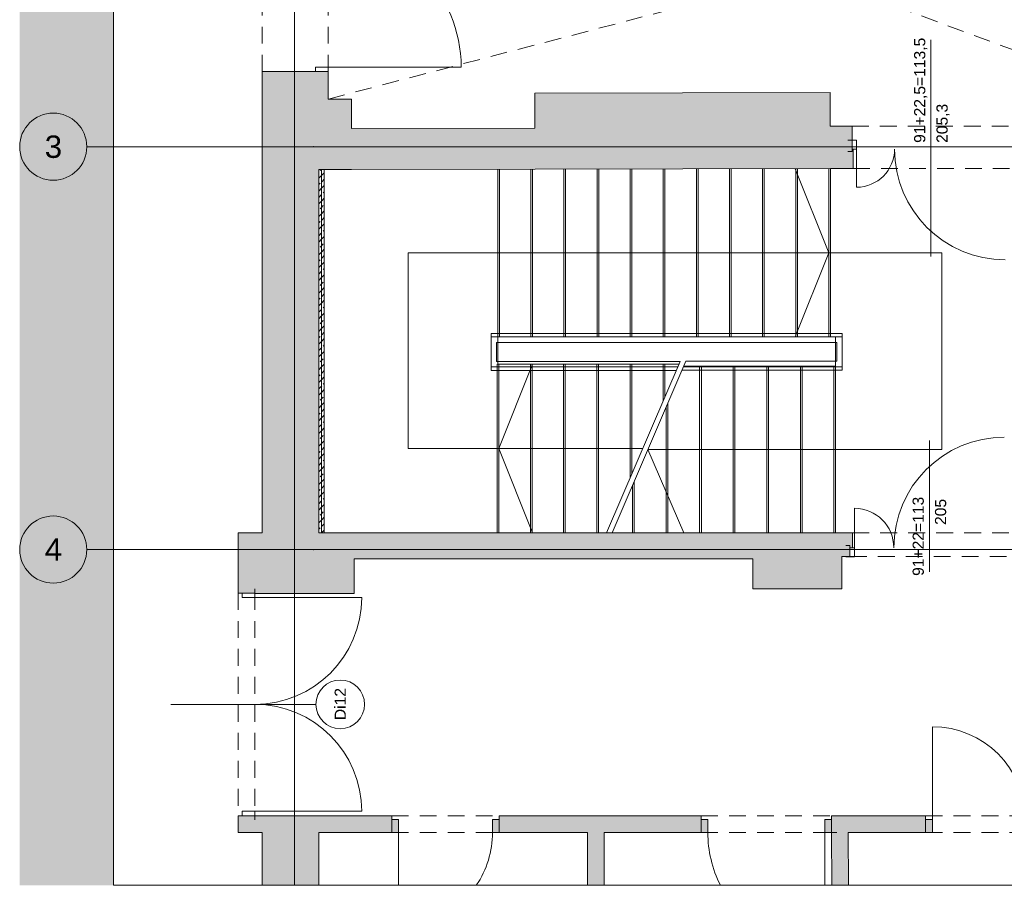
# Paper-space layout 'A-46 WYKOŃCZENIA ŚCIAN - PIĘTRO 1' of a CAD drawing. Header units: millimetres. Extents: x 0 to 500, y 0 to 350.
# Tile 2 of 13: x 93 to 181, y 119 to 196. Entities that reach past the tile are written whole.
import ezdxf
from ezdxf.xclip import XClip

# ---------------------------------------------------------------- set-up
doc = ezdxf.new("R2010")
doc.units = ezdxf.units.MM
doc.header["$MEASUREMENT"] = 0
doc.header["$XCLIPFRAME"] = 0
for name, pattern in [('DASHDOTX2', [1000, 500, -250, 0, -250]), ('GESTRICHELT2', [93.75, 62.5, -31.25]), ('Przer. długie kreski', [2.5, 1.5, -1]), ('PRZERYWANA_DU_A', [550, 350.0000000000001, -199.9999999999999])]:
    doc.linetypes.add(name, pattern=pattern)
for name, color, linetype, lineweight in [('0_Nr_pióra__2', 8, 'Continuous', 13), ('A_ściany proj_Nr_pióra__1', 7, 'Continuous', 20), ('A_ściany proj_Nr_pióra__2', 8, 'Continuous', 13), ('A_ściany_Nr_pióra__1', 7, 'Continuous', 20), ('Drzwi Archicad_Nr_pióra__1', 7, 'Continuous', 20), ('Znaczniki drzwi Archicada_Nr_pióra__3', 252, 'Continuous', 13)]:
    doc.layers.add(name, color=color, linetype=linetype, lineweight=lineweight)
for name, color, linetype, lineweight, true_color in [('A_osie_Nr_pióra__16', 7, 'Continuous', 5, 0x0f0f0f), ('A_osie_Nr_pióra__76', 7, 'Continuous', 5, 0x2d2d2d), ('A_pochwyt_Nr_pióra__161', 7, 'Continuous', 5, 0x949494), ('A_schody_Nr_pióra__10', 7, 'Continuous', 13, 0x4b4b4b), ('A_schody_Nr_pióra__4', 7, 'Continuous', 18, 0x4b4b4b), ('A_sufit_Nr_pióra__4', 7, 'Continuous', 18, 0x4b4b4b), ('A_ściany proj_Nr_pióra__10', 7, 'Continuous', 13, 0x4b4b4b), ('A_ściany_Nr_pióra__10', 7, 'Continuous', 13, 0x4b4b4b)]:
    doc.layers.add(name, color=color, linetype=linetype, lineweight=lineweight, true_color=true_color)
for name, color, linetype in [('A_podrys', 7, 'Continuous'), ('A_ściany', 7, 'Continuous'), ('A_ściany proj', 7, 'Continuous'), ('Drzwi Archicad', 7, 'Continuous')]:
    doc.layers.add(name, color=color, linetype=linetype)
doc.styles.add('STYL_AUTOMATYCZNY_1', font='arial.ttf')
pattern_1 = [(45, (-1525.797894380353, -260.5307451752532), (-0.5702462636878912, 0.5702462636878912), []), (45, (-1525.227644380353, -260.5307451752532), (-0.5702462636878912, 0.5702462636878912), [0.4032300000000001, -0.20161])]

# ---------------------------------------------------------------- blocks, each defined once
blk = doc.blocks.new('Rysunek_1_1', base_point=(-1525.797894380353, -260.5307451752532))
at = {"linetype": 'Continuous', "lineweight": 0, "true_color": 0x484848}
blk.add_hatch(color=251, dxfattribs=at).paths.add_polyline_path([(92.94346633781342, 327.3540885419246), (92.94346633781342, 118.544087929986), (101.3282300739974, 118.544087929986), (101.3282300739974, 327.3540885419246)])
at = {"layer": 'A_ściany', "linetype": 'Continuous', "lineweight": 0, "true_color": 0x000000}
for points in [[(114.6272145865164, 182.49041890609), (120.5272146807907, 188.8015373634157), (120.5272146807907, 191.2643846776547), (114.6272145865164, 191.2643846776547)], [(165.3985513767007, 189.3860106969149), (138.9963415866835, 189.3363071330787), (139.0091429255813, 182.5363191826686), (165.4113527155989, 182.5860227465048)], [(122.5923614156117, 188.8054248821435), (120.5272145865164, 188.801537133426), (114.6272145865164, 182.49041890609), (122.6042214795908, 182.5054360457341)], [(139.0022716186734, 186.186312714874), (122.5973501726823, 186.1554295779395), (122.6042214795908, 182.5054360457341), (139.0091429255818, 182.5363191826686)], [(165.4113527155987, 182.5860227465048), (167.4442214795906, 182.5898497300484), (167.4442214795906, 184.3233424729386), (167.3442214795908, 184.3233424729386), (167.3442214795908, 186.3740889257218), (165.4042214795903, 186.3740889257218)], [(114.6272145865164, 182.49041890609), (114.6272145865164, 150.0299201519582), (119.6742145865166, 150.0299201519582), (119.6742145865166, 182.4999201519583)], [(113.9660971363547, 144.6299201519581), (122.8460971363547, 144.6299201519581), (122.8460971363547, 150.0299201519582), (112.4660971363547, 150.0299201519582)], [(112.4660971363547, 150.0299201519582), (112.4660971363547, 144.6599220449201), (113.9577631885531, 144.6599220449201)], [(122.8460971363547, 147.7299201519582), (158.466097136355, 147.7299201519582), (158.466097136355, 150.0299201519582), (122.8460971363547, 150.0299201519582)], [(158.466097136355, 145.0299201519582), (166.4360971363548, 145.0299201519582), (166.4360971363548, 150.0299201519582), (158.466097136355, 150.0299201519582)], [(166.4360971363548, 147.9299201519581), (167.1560971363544, 147.9299201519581), (167.1560971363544, 148.7086366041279), (167.3742145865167, 148.7086366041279), (167.3742145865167, 150.0299201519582), (166.4360971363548, 150.0299201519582)], [(112.4660971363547, 123.2599219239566), (126.2060971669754, 123.2599219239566), (126.2060971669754, 124.7599218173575), (113.966098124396, 124.7599229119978)], [(112.4660971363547, 123.2599219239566), (113.9660971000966, 124.7599218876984), (112.4660971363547, 124.7599218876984)], [(135.8060973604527, 123.2599219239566), (153.8560973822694, 123.2599219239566), (153.8560973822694, 124.7599221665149), (135.8060973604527, 124.7599221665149)], [(165.50609739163, 123.2599219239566), (173.9260970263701, 123.2599219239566), (173.9260970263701, 124.7599221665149), (165.50609739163, 124.7599221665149)], [(119.6742130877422, 123.2599208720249), (114.6272144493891, 123.2599208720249), (114.6272144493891, 118.5440886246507), (119.6742130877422, 118.5440886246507)], [(145.1992161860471, 123.2599215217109), (143.6992138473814, 123.2599215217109), (143.6992138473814, 118.5440892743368), (145.1992161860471, 118.5440892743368)], [(167.006122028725, 123.2599209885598), (165.5060972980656, 123.2599209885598), (165.5326056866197, 118.5440887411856), (167.0326304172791, 118.5440887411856)]]:
    blk.add_hatch(color=18, dxfattribs=at).paths.add_polyline_path(points)
at = {"layer": 'A_ściany proj', "linetype": 'Continuous', "lineweight": 0, "true_color": 0x4b4b4b}
h = blk.add_hatch(dxfattribs=at)
h.set_pattern_fill('FP_65_0001', color=251, style=0, pattern_type=2)
h.set_pattern_definition(pattern_1)
h.paths.add_polyline_path([(119.6742145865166, 182.4999201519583), (119.6742145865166, 150.0299201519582), (119.9242145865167, 150.0299201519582), (119.9242145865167, 182.4999201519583)])
h = blk.add_hatch(dxfattribs=at)
h.set_pattern_fill('FP_65_0001', color=251, style=0, pattern_type=2)
h.set_pattern_definition(pattern_1)
h.paths.add_polyline_path([(120.1742145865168, 150.0299201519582), (120.1742145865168, 182.4999201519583), (119.9242145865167, 182.4999201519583), (119.9242145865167, 150.0299201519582)])
at = {"layer": 'Drzwi Archicad', "linetype": 'Continuous', "lineweight": 0, "true_color": 0xfdfdfd}
for points in [[(126.2060971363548, 123.2599219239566), (126.8060971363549, 123.2599219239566), (126.8060971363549, 124.4099219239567), (126.2060971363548, 124.4099219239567)], [(135.8060971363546, 124.4099219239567), (135.2060971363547, 124.4099219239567), (135.2060971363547, 123.2599219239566), (135.8060971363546, 123.2599219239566)], [(153.8560971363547, 124.4099219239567), (153.8560971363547, 123.2599219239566), (154.4560971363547, 123.2599219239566), (154.4560971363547, 124.4099219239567)], [(165.5060971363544, 123.2599219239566), (165.5060971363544, 124.4099219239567), (164.9060971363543, 124.4099219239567), (164.9060971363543, 123.2599219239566)], [(173.9260971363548, 124.4099219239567), (173.9260971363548, 123.2599219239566), (174.5260971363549, 123.2599219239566), (174.5260971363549, 124.4099219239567)]]:
    blk.add_hatch(color=7, dxfattribs=at).paths.add_polyline_path(points)
at = {"layer": '0_Nr_pióra__2', "color": 8, "linetype": 'PRZERYWANA_DU_A', "lineweight": 13, "flags": 128}
for points in [[(101.3282293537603, 327.3540889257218), (101.3282293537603, 118.5440889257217)], [(101.3282293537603, 118.5440889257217), (216.3282293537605, 118.5440889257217)]]:
    blk.add_lwpolyline(points, dxfattribs=at)
at = {"layer": 'A_osie_Nr_pióra__16', "color": 250, "linetype": 'DASHDOTX2', "lineweight": 5, "true_color": 0x0f0f0f}
for p, q in [((117.4992152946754, 250.3641078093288), (117.4992152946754, 118.5440903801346)), ((119.194548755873, 184.5440889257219), (98.94346646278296, 184.5440873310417)), ((119.1945471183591, 184.544086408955), (119.194548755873, 184.5440889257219)), ((343.3934386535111, 184.544086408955), (119.1945471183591, 184.544086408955)), ((119.194548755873, 148.5440889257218), (98.94346646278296, 148.5440871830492)), ((343.3934386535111, 148.5440924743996), (119.1945471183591, 148.5440924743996)), ((119.1945471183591, 148.5440924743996), (119.194548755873, 148.5440889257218))]:
    blk.add_line(p, q, dxfattribs=at)
for p in [(119.194548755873, 184.5440889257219), (119.194548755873, 148.5440889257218)]:
    blk.add_point(p, dxfattribs=at)
at = {"layer": 'A_osie_Nr_pióra__76', "color": 250, "linetype": 'Continuous', "lineweight": 5, "true_color": 0x2d2d2d}
for centre in [(95.94346830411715, 184.5440889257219), (95.94346830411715, 148.5440889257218)]:
    blk.add_circle(centre, 3, dxfattribs=at)
at = {"layer": 'A_pochwyt_Nr_pióra__161', "color": 252, "linetype": 'Continuous', "lineweight": 5, "true_color": 0x949494}
for p, q in [((135.07421346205, 167.8485235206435), (135.07421346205, 164.5599196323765)), ((135.07421346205, 167.8485235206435), (166.4742151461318, 167.8485235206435)), ((135.07421346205, 167.5485230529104), (166.4742151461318, 167.5485230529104)), ((166.4742151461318, 164.5734033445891), (166.4742151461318, 167.8485235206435)), ((135.5742154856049, 167.0485210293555), (135.5742154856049, 165.3599183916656)), ((135.5742154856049, 167.0485210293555), (165.9742131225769, 167.0485210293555)), ((165.9742131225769, 165.3734021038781), (165.9742131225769, 167.0485210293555)), ((135.07421346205, 164.8599201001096), (151.7790886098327, 164.8599201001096)), ((135.5742154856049, 165.3599183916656), (151.9944734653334, 165.3599183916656)), ((152.2848976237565, 164.8734038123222), (166.4742151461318, 164.8734038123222)), ((152.5002824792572, 165.3734021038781), (165.9742131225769, 165.3734021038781)), ((135.07421346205, 164.5599196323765), (151.6498606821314, 164.5599196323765)), ((152.1556696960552, 164.5734033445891), (166.4742151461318, 164.5734033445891))]:
    blk.add_line(p, q, dxfattribs=at)
at = {"layer": 'A_schody_Nr_pióra__10', "color": 251, "linetype": 'GESTRICHELT2', "lineweight": 13, "true_color": 0x4b4b4b}
for p, q in [((135.8242146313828, 182.5303230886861), (135.8242146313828, 167.5599093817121)), ((138.7842160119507, 182.535894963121), (138.7842160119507, 167.5599093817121)), ((141.7442136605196, 182.5414668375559), (141.7442136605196, 167.5599093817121)), ((144.7042150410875, 182.5470387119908), (144.7042150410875, 167.5599093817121)), ((147.6642164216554, 182.5526143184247), (147.6642164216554, 167.5599093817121)), ((150.6242140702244, 182.5581861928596), (150.6242140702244, 167.5599093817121)), ((153.5842154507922, 182.5637580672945), (153.5842154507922, 167.5599093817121)), ((156.5442130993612, 182.5693299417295), (156.5442130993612, 167.5599093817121)), ((159.504214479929, 182.5749018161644), (159.504214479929, 167.5599093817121)), ((162.4642158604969, 182.5804736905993), (162.4642158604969, 167.5599093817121)), ((165.4242135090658, 182.5860455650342), (165.4242135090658, 167.5599093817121)), ((135.6242130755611, 150.0299191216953), (135.6242130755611, 165.1099192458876)), ((138.5942162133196, 150.0299191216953), (138.5942162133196, 165.1099192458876)), ((141.5642156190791, 150.0299191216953), (141.5642156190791, 165.1099192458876)), ((144.5342150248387, 150.0299191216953), (144.5342150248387, 165.1099192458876)), ((147.5042144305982, 154.9360086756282), (147.5042144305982, 165.1099192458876)), ((150.4742138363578, 161.83071626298), (150.4742138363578, 165.1099192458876)), ((153.7242139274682, 150.0299191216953), (153.7242139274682, 164.9434049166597)), ((156.7242148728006, 150.0299191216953), (156.7242148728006, 164.9434049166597)), ((159.7242158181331, 150.0299191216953), (159.7242158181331, 164.9434049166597)), ((162.7242130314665, 150.0299191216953), (162.7242130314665, 164.9434049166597)), ((165.724213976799, 150.0299191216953), (165.724213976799, 164.9434049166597)), ((150.7242129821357, 150.0299191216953), (150.7242129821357, 161.2503531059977)), ((147.7242157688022, 150.0299191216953), (147.7242157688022, 154.2859989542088))]:
    blk.add_line(p, q, dxfattribs=at)
at = {"layer": 'A_schody_Nr_pióra__4', "color": 251, "linetype": 'Continuous', "lineweight": 18, "true_color": 0x4b4b4b}
for p, q in [((135.6742143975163, 165.1099192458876), (135.6742143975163, 182.5300394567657)), ((138.6342157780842, 167.5599093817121), (138.6342157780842, 182.5356150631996)), ((141.5942134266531, 167.5599093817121), (141.5942134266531, 182.5411869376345)), ((144.554214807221, 167.5599093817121), (144.554214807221, 182.5467588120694)), ((147.5142161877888, 167.5599093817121), (147.5142161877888, 182.5523306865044)), ((150.4742138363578, 167.5599093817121), (150.4742138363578, 182.5579025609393)), ((153.4342152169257, 167.5599093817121), (153.4342152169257, 182.5634744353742)), ((156.3942128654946, 167.5599093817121), (156.3942128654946, 182.5690463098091)), ((159.3542142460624, 167.5599093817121), (159.3542142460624, 182.5746181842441)), ((162.2732793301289, 182.5801154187), (165.2742132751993, 175.0728375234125)), ((162.3142156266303, 167.5599093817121), (162.3142156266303, 182.5801937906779)), ((165.2742132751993, 167.5599093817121), (165.2742132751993, 182.5857656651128)), ((175.3742153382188, 175.0728375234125), (127.6742156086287, 175.0728375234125)), ((127.6742156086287, 157.5699191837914), (127.6742156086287, 175.0728375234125)), ((162.2710587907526, 167.5599093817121), (165.2742132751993, 175.0728375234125)), ((175.3742153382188, 157.4866620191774), (175.3742153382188, 175.0728375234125)), ((135.6742143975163, 167.5599093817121), (165.8742142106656, 167.5599093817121)), ((165.8742142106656, 167.5599093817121), (165.8742142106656, 150.0299191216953)), ((151.8867829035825, 165.1099192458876), (135.6742143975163, 165.1099192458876)), ((135.7742133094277, 165.1099192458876), (135.7742133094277, 150.0299191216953)), ((138.7881943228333, 165.1099192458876), (135.7742133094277, 157.5699191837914)), ((138.7442164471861, 165.1099192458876), (138.7442164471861, 150.0299191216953)), ((141.7142158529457, 165.1099192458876), (141.7142158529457, 150.0299191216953)), ((144.6842152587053, 165.1099192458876), (144.6842152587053, 150.0299191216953)), ((151.9944734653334, 165.3599183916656), (145.3908431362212, 150.0299191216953)), ((152.5002824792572, 165.3734021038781), (145.8908451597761, 150.0299191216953)), ((147.6542146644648, 165.1099192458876), (147.6542146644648, 155.2842228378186)), ((150.6242140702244, 165.1099192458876), (150.6242140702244, 162.1789341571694)), ((165.8742142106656, 164.9434049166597), (152.3150521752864, 164.9434049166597)), ((153.8742141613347, 164.9434049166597), (153.8742141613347, 150.0299191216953)), ((156.8742151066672, 164.9434049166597), (156.8742151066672, 150.0299191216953)), ((159.8742160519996, 164.9434049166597), (159.8742160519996, 150.0299191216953)), ((162.8742132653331, 164.9434049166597), (162.8742132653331, 150.0299191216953)), ((150.8742132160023, 161.598571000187), (150.8742132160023, 150.0299191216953)), ((148.6388130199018, 157.5699191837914), (127.6742156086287, 157.5699191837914)), ((138.7882316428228, 150.0299191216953), (135.7742133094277, 157.5699191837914)), ((175.3742153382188, 157.4866620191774), (149.1029468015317, 157.4866620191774)), ((152.3151118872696, 150.0299191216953), (149.1029468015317, 157.4866620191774)), ((147.8742160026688, 154.6342168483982), (147.8742160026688, 150.0299191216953))]:
    blk.add_line(p, q, dxfattribs=at)
at = {"layer": 'A_sufit_Nr_pióra__4', "color": 251, "linetype": 'Przer. długie kreski', "lineweight": 18, "true_color": 0x4b4b4b}
for p, q in [((210.1442232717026, 182.7040886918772), (120.534222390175, 215.8240903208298)), ((120.534222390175, 188.8040894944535), (214.114222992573, 213.2640883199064))]:
    blk.add_line(p, q, dxfattribs=at)
at = {"layer": 'A_ściany proj_Nr_pióra__1', "color": 7, "linetype": 'Continuous', "lineweight": 20, "flags": 128}
for points in [[(119.6742145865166, 182.4999201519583), (119.6742145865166, 150.0299201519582)], [(120.1742145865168, 150.0299201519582), (120.1742145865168, 182.4999201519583)]]:
    blk.add_lwpolyline(points, dxfattribs=at)
at = {"layer": 'A_ściany proj_Nr_pióra__10', "color": 251, "linetype": 'Continuous', "lineweight": 13, "true_color": 0x4b4b4b}
for p, q in [((119.9242159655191, 150.0299191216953), (119.9242159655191, 182.4999184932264)), ((119.9242159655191, 182.4999184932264), (119.9242159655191, 150.0299191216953))]:
    blk.add_line(p, q, dxfattribs=at)
at = {"layer": 'A_ściany proj_Nr_pióra__2', "color": 8, "linetype": 'Continuous', "lineweight": 13, "flags": 128}
for points in [[(119.9242145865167, 182.4999201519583), (119.6742145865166, 182.4999201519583)], [(120.1742145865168, 182.4999201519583), (119.9242145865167, 182.4999201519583)], [(119.9242145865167, 150.0299201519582), (119.6742145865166, 150.0299201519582)], [(120.1742145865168, 150.0299201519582), (119.9242145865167, 150.0299201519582)]]:
    blk.add_lwpolyline(points, dxfattribs=at)
at = {"layer": 'A_ściany_Nr_pióra__1', "color": 7, "linetype": 'Continuous', "lineweight": 20}
for p, q in [((114.6272144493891, 191.2643836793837), (114.6272144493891, 190.894385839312)), ((119.3772131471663, 191.2643836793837), (114.6272144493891, 191.2643836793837)), ((120.5272136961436, 191.2643836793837), (119.3772131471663, 191.2643836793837)), ((120.5272136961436, 191.2643836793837), (120.5272136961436, 190.894385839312)), ((167.3442224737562, 185.1233047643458), (166.9742209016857, 185.1233047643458)), ((167.3442224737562, 185.1233047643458), (167.3442224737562, 184.3233060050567)), ((167.3442224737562, 184.123304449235), (166.9742209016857, 184.123304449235)), ((167.3442224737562, 184.3233060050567), (167.3442224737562, 184.123304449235)), ((167.1560961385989, 148.9099201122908), (166.7860982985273, 148.9099201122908)), ((167.1560961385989, 148.709922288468), (167.1560961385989, 148.9099201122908)), ((167.1560961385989, 147.9099235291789), (166.7860982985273, 147.9099235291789)), ((167.1560961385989, 147.9099235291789), (167.1560961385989, 148.709922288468)), ((112.4660959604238, 144.6599234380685), (112.4660959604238, 145.0299212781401)), ((112.8160977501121, 144.6599234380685), (112.4660959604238, 144.6599234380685)), ((113.9660982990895, 144.6599234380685), (112.8160977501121, 144.6599234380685)), ((113.9660982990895, 144.6599234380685), (113.9660982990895, 145.0299212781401)), ((112.4660959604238, 124.7599235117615), (112.4660959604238, 124.389921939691)), ((112.8160977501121, 124.7599235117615), (112.4660959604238, 124.7599235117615)), ((113.9660982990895, 124.7599235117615), (112.8160977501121, 124.7599235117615)), ((113.9660982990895, 124.7599235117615), (113.9660982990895, 124.389921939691)), ((126.2060957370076, 124.7599235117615), (125.836097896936, 124.7599235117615)), ((126.2060957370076, 124.4099217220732), (126.2060957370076, 124.7599235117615)), ((126.2060957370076, 123.2599211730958), (126.2060957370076, 124.4099217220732)), ((135.8060957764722, 124.7599235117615), (136.1760973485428, 124.7599235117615)), ((135.8060957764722, 124.4099217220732), (135.8060957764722, 124.7599235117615)), ((135.8060957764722, 123.2599211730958), (135.8060957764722, 124.4099217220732)), ((153.8560953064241, 124.7599235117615), (153.4860974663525, 124.7599235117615)), ((153.8560953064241, 124.4099217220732), (153.8560953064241, 124.7599235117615)), ((153.8560953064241, 123.2599211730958), (153.8560953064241, 124.4099217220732)), ((165.5060972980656, 124.7599235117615), (165.8760988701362, 124.7599235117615)), ((165.5060972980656, 124.4099217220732), (165.5060972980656, 124.7599235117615)), ((165.5060972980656, 123.2599211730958), (165.5060972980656, 124.4099217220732)), ((173.9260989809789, 124.7599235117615), (173.5560974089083, 124.7599235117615)), ((173.9260989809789, 124.4099217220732), (173.9260989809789, 124.7599235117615)), ((173.9260989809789, 123.2599211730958), (173.9260989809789, 124.4099217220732)), ((126.2060957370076, 123.2599211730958), (125.7360989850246, 123.2599211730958)), ((135.8060957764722, 123.2599211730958), (136.2760962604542, 123.2599211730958)), ((153.8560953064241, 123.2599211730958), (153.3860985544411, 123.2599211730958)), ((165.5060972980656, 123.2599211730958), (165.9760977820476, 123.2599211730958)), ((173.9260989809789, 123.2599211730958), (173.4560984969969, 123.2599211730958))]:
    blk.add_line(p, q, dxfattribs=at)
at = {"layer": 'A_ściany_Nr_pióra__1', "color": 7, "linetype": 'Continuous', "lineweight": 20, "flags": 128}
for points in [[(114.6272145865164, 191.2643846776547), (114.6272145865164, 182.49041890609)], [(120.5272145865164, 188.8015371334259), (120.5272145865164, 191.2643849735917)], [(165.3985513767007, 189.3860106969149), (138.9963415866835, 189.3363071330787)], [(138.9963415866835, 189.3363071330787), (139.0022716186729, 186.1863127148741)], [(165.4042214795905, 186.3740889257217), (165.3985513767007, 189.3860106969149)], [(122.5923614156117, 188.8054248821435), (120.5272145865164, 188.801537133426)], [(122.5973501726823, 186.1554295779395), (122.5923614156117, 188.8054248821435)], [(139.0022716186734, 186.186312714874), (122.5973501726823, 186.1554295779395)], [(167.3442214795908, 186.3740889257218), (165.4042214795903, 186.3740889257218)], [(167.3442214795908, 184.3233424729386), (167.3442214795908, 186.3740889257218)], [(167.4442214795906, 184.3233424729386), (167.3442214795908, 184.3233424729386)], [(167.4442214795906, 182.5898497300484), (167.4442214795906, 184.3233424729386)], [(114.6272145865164, 182.49041890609), (114.6272145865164, 150.0299201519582)], [(119.6742145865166, 182.4999201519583), (122.6042214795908, 182.5054360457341)], [(119.6742145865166, 150.0299201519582), (119.6742145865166, 182.4999201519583)], [(122.6042214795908, 182.5054360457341), (139.0091429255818, 182.5363191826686)], [(139.0091429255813, 182.5363191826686), (165.4113527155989, 182.5860227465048)], [(165.4113527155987, 182.5860227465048), (167.4442214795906, 182.5898497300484)], [(114.6272145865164, 150.0299201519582), (112.4660971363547, 150.0299201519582)], [(112.4660971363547, 150.0299201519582), (112.4660971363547, 144.6599220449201)], [(122.8460971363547, 150.0299201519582), (119.6742145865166, 150.0299201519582)], [(158.466097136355, 150.0299201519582), (122.8460971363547, 150.0299201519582)], [(166.4360971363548, 150.0299201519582), (158.466097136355, 150.0299201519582)], [(167.3742145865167, 150.0299201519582), (166.4360971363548, 150.0299201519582)], [(167.3742145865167, 148.7086366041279), (167.3742145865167, 150.0299201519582)], [(166.4360971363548, 145.0299201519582), (166.4360971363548, 147.9299201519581)], [(166.4360971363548, 147.9299201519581), (167.1560971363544, 147.9299201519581)], [(167.1560971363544, 147.9299201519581), (167.1560971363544, 148.7086366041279)], [(167.1560971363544, 148.7086366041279), (167.3742145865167, 148.7086366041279)], [(122.8460971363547, 144.6299201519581), (122.8460971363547, 147.7299201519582)], [(122.8460971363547, 147.7299201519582), (158.466097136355, 147.7299201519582)], [(158.466097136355, 147.7299201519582), (158.466097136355, 145.0299201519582)], [(113.9660971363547, 144.6299201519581), (122.8460971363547, 144.6299201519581)], [(158.466097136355, 145.0299201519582), (166.4360971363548, 145.0299201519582)], [(112.4660971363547, 124.7599218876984), (112.4660971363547, 123.2599219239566)], [(126.2060966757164, 124.7599219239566), (113.9660971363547, 124.7599219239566)], [(153.8560975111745, 124.7599219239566), (135.806097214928, 124.7599219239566)], [(173.9260972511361, 124.7599219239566), (165.5060974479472, 124.7599219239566)], [(112.4660971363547, 123.2599219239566), (114.6272145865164, 123.2599219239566)], [(114.6272145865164, 123.2599219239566), (114.6272145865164, 118.5440889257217)], [(119.6742145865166, 123.2599219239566), (126.2060974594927, 123.2599219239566)], [(119.6742145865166, 118.5440889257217), (119.6742145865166, 123.2599219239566)], [(135.8060964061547, 123.2599219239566), (143.6992145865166, 123.2599219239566)], [(143.6992145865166, 123.2599219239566), (143.6992145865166, 118.5440889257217)], [(145.1992145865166, 123.2599219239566), (153.8560967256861, 123.2599219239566)], [(145.1992145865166, 118.5440889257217), (145.1992145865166, 123.2599219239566)], [(165.5060971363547, 123.2599219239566), (165.5326050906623, 118.5440889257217)], [(167.0061208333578, 123.2599219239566), (173.9260967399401, 123.2599219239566)], [(167.0326287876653, 118.5440889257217), (167.0061208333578, 123.2599219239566)]]:
    blk.add_lwpolyline(points, dxfattribs=at)
at = {"layer": 'A_ściany_Nr_pióra__10', "color": 251, "linetype": 'Przer. długie kreski', "lineweight": 13, "true_color": 0x4b4b4b}
for p, q in [((114.6272144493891, 191.2643836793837), (114.6272144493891, 211.2243829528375)), ((120.5272136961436, 191.2643836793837), (120.5272136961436, 211.2243829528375)), ((167.3442224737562, 186.3740879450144), (181.4242222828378, 186.3740879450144)), ((167.4442213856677, 182.589848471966), (181.4242222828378, 182.589848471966)), ((167.3742128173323, 150.0299191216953), (181.3760981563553, 150.0299191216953)), ((167.1560961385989, 147.9299195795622), (181.3760981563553, 147.9299195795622)), ((112.4660959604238, 144.6599234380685), (112.4660959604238, 124.7599235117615)), ((113.9660982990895, 144.6599234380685), (113.9660982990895, 124.7599235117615)), ((126.2060957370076, 124.7599235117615), (135.8060957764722, 124.7599235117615)), ((153.8560953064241, 124.7599235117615), (165.5060972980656, 124.7599235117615)), ((173.9260989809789, 124.7599235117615), (183.4260963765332, 124.7599235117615)), ((126.2060957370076, 123.2599211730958), (135.8060957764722, 123.2599211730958)), ((153.8560953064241, 123.2599211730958), (165.5060972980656, 123.2599211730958)), ((173.9260989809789, 123.2599211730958), (183.4260963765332, 123.2599211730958))]:
    blk.add_line(p, q, dxfattribs=at)
at = {"layer": 'Drzwi Archicad_Nr_pióra__1', "color": 7, "linetype": 'Continuous', "lineweight": 20}
for p, q in [((119.3772131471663, 191.2643836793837), (114.6272144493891, 191.2643836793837)), ((119.3772131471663, 191.2643836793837), (114.6272144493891, 191.2643836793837)), ((114.6272144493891, 191.2643836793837), (114.6272144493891, 190.894385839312)), ((114.6272144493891, 191.2643836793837), (114.6272144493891, 190.894385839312)), ((120.5272136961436, 191.6643830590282), (119.3772131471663, 191.6643830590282)), ((119.3772131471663, 191.6643830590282), (119.3772131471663, 191.2643836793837)), ((119.3772131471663, 191.2643836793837), (120.5272136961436, 191.2643836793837)), ((120.5272136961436, 191.2643836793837), (119.3772131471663, 191.2643836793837)), ((120.5272136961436, 191.2643836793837), (119.3772131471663, 191.2643836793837)), ((120.5272136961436, 191.2643836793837), (120.5272136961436, 191.6643830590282)), ((120.5272136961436, 191.6643830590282), (132.4072150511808, 191.6643830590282)), ((120.5272136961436, 191.2643836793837), (120.5272136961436, 190.894385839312)), ((120.5272136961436, 191.2643836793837), (120.5272136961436, 190.894385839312)), ((167.3442224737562, 185.1233047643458), (166.9742209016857, 185.1233047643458)), ((167.3442224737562, 185.1233047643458), (166.9742209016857, 185.1233047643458)), ((167.3442224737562, 185.1233047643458), (167.7442218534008, 185.1233047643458)), ((167.3442224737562, 184.3233060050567), (167.3442224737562, 185.1233047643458)), ((167.3442224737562, 185.1233047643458), (167.3442224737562, 184.3233060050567)), ((167.3442224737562, 185.1233047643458), (167.3442224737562, 184.3233060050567)), ((167.7442218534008, 185.1233047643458), (167.7442218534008, 184.3233060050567)), ((167.3442224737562, 184.123304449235), (166.9742209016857, 184.123304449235)), ((167.3442224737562, 184.123304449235), (166.9742209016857, 184.123304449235)), ((167.7442218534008, 184.3233060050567), (167.3442224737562, 184.3233060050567)), ((167.3442224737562, 184.3233060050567), (167.3442224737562, 184.123304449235)), ((167.3442224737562, 184.3233060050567), (167.3442224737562, 184.123304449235)), ((167.7442218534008, 184.3233060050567), (167.7442218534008, 180.9233056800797)), ((167.5560955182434, 148.709922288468), (167.5560955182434, 152.2299213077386)), ((167.1560961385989, 148.9099201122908), (166.7860982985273, 148.9099201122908)), ((167.1560961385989, 148.9099201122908), (166.7860982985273, 148.9099201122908)), ((167.1560961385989, 148.709922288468), (167.1560961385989, 148.9099201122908)), ((167.1560961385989, 148.709922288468), (167.1560961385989, 148.9099201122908)), ((167.1560961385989, 147.9099235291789), (166.7860982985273, 147.9099235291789)), ((167.1560961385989, 147.9099235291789), (166.7860982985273, 147.9099235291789)), ((167.5560955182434, 148.709922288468), (167.1560961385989, 148.709922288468)), ((167.1560961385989, 148.709922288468), (167.1560961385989, 147.9099235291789)), ((167.1560961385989, 147.9099235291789), (167.1560961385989, 148.709922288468)), ((167.1560961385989, 147.9099235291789), (167.1560961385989, 148.709922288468)), ((167.1560961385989, 147.9099235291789), (167.5560955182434, 147.9099235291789)), ((167.5560955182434, 147.9099235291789), (167.5560955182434, 148.709922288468)), ((112.4660959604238, 144.6599234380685), (112.4660959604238, 145.0299212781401)), ((112.4660959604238, 144.6599234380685), (112.4660959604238, 145.0299212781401)), ((112.8160977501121, 144.6599234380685), (112.4660959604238, 144.6599234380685)), ((112.8160977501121, 144.6599234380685), (112.4660959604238, 144.6599234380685)), ((112.8160977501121, 144.6599234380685), (112.8160977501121, 144.259920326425)), ((113.9660982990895, 144.6599234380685), (112.8160977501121, 144.6599234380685)), ((113.9660982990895, 144.6599234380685), (112.8160977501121, 144.6599234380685)), ((113.9660982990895, 144.6599234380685), (112.8160977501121, 144.6599234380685)), ((113.9660982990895, 144.6599234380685), (113.9660982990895, 145.0299212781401)), ((113.9660982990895, 144.6599234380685), (113.9660982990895, 145.0299212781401)), ((113.9660982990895, 144.259920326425), (113.9660982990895, 144.6599234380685)), ((112.8160977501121, 144.259920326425), (113.9660982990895, 144.259920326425)), ((113.9660982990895, 144.259920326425), (123.5160970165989, 144.259920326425)), ((174.5260961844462, 124.4099217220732), (174.5260961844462, 132.7099209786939)), ((113.9660982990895, 125.1599228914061), (112.8160977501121, 125.1599228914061)), ((112.8160977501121, 125.1599228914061), (112.8160977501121, 124.7599235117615)), ((113.9660982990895, 124.7599235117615), (113.9660982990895, 125.1599228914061)), ((113.9660982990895, 125.1599228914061), (123.5160970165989, 125.1599228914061)), ((112.8160977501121, 124.7599235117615), (112.4660959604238, 124.7599235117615)), ((112.8160977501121, 124.7599235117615), (112.4660959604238, 124.7599235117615)), ((112.4660959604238, 124.7599235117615), (112.4660959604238, 124.389921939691)), ((112.4660959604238, 124.7599235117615), (112.4660959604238, 124.389921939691)), ((112.8160977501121, 124.7599235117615), (113.9660982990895, 124.7599235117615)), ((113.9660982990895, 124.7599235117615), (112.8160977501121, 124.7599235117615)), ((113.9660982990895, 124.7599235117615), (112.8160977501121, 124.7599235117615)), ((113.9660982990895, 124.7599235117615), (113.9660982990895, 124.389921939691)), ((113.9660982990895, 124.7599235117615), (113.9660982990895, 124.389921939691)), ((126.2060957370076, 124.7599235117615), (125.836097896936, 124.7599235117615)), ((126.2060957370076, 124.7599235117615), (125.836097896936, 124.7599235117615)), ((126.2060957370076, 124.4099217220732), (126.2060957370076, 124.7599235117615)), ((126.2060957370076, 124.4099217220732), (126.2060957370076, 124.7599235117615)), ((126.8060966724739, 124.4099217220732), (126.2060957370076, 124.4099217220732)), ((126.2060957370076, 124.4099217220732), (126.2060957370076, 123.2599211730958)), ((126.2060957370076, 123.2599211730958), (126.2060957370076, 124.4099217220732)), ((126.2060957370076, 123.2599211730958), (126.2060957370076, 124.4099217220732)), ((126.8060966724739, 123.2599211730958), (126.8060966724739, 124.4099217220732)), ((135.8060957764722, 124.4099217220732), (135.2060985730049, 124.4099217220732)), ((135.2060985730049, 124.4099217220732), (135.2060985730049, 123.2599211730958)), ((135.8060957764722, 124.4099217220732), (135.8060957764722, 124.7599235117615)), ((135.8060957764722, 124.4099217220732), (135.8060957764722, 124.7599235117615)), ((135.8060957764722, 124.7599235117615), (136.1760973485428, 124.7599235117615)), ((135.8060957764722, 124.7599235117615), (136.1760973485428, 124.7599235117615)), ((135.8060957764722, 123.2599211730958), (135.8060957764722, 124.4099217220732)), ((135.8060957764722, 123.2599211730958), (135.8060957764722, 124.4099217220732)), ((135.8060957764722, 123.2599211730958), (135.8060957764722, 124.4099217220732)), ((153.8560953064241, 124.7599235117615), (153.4860974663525, 124.7599235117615)), ((153.8560953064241, 124.7599235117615), (153.4860974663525, 124.7599235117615)), ((153.8560953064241, 124.4099217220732), (153.8560953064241, 124.7599235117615)), ((153.8560953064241, 124.4099217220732), (153.8560953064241, 124.7599235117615)), ((153.8560953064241, 124.4099217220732), (154.4560962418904, 124.4099217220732)), ((153.8560953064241, 123.2599211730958), (153.8560953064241, 124.4099217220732)), ((153.8560953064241, 123.2599211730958), (153.8560953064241, 124.4099217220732)), ((153.8560953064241, 123.2599211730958), (153.8560953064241, 124.4099217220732)), ((154.4560962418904, 124.4099217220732), (154.4560962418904, 123.2599211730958)), ((164.9060963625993, 123.2599211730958), (164.9060963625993, 124.4099217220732)), ((164.9060963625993, 124.4099217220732), (165.5060972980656, 124.4099217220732)), ((165.5060972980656, 124.4099217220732), (165.5060972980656, 124.7599235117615)), ((165.5060972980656, 124.4099217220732), (165.5060972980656, 124.7599235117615)), ((165.5060972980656, 124.7599235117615), (165.8760988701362, 124.7599235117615)), ((165.5060972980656, 124.7599235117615), (165.8760988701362, 124.7599235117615)), ((165.5060972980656, 124.4099217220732), (165.5060972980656, 123.2599211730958)), ((165.5060972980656, 123.2599211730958), (165.5060972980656, 124.4099217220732)), ((165.5060972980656, 123.2599211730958), (165.5060972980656, 124.4099217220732)), ((173.9260989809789, 124.7599235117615), (173.5560974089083, 124.7599235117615)), ((173.9260989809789, 124.7599235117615), (173.5560974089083, 124.7599235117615)), ((173.9260989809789, 124.4099217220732), (173.9260989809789, 124.7599235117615)), ((173.9260989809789, 124.4099217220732), (173.9260989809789, 124.7599235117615)), ((173.9260989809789, 124.4099217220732), (174.5260961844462, 124.4099217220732)), ((173.9260989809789, 123.2599211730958), (173.9260989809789, 124.4099217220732)), ((173.9260989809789, 123.2599211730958), (173.9260989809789, 124.4099217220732)), ((173.9260989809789, 123.2599211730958), (173.9260989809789, 124.4099217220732)), ((174.5260961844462, 124.4099217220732), (174.5260961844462, 123.2599211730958)), ((126.2060957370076, 123.2599211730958), (125.7360989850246, 123.2599211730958)), ((126.2060957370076, 123.2599211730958), (125.7360989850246, 123.2599211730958)), ((126.2060957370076, 123.2599211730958), (126.8060966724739, 123.2599211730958)), ((126.8060966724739, 123.2599200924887), (126.8060966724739, 118.5440878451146)), ((135.2060985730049, 123.2599211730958), (135.8060957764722, 123.2599211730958)), ((135.8060957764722, 123.2599211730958), (136.2760962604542, 123.2599211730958)), ((135.8060957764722, 123.2599211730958), (136.2760962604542, 123.2599211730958)), ((153.8560953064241, 123.2599211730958), (153.3860985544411, 123.2599211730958)), ((153.8560953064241, 123.2599211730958), (153.3860985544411, 123.2599211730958)), ((154.4560962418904, 123.2599211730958), (153.8560953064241, 123.2599211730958)), ((164.9060963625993, 123.2599220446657), (164.9060963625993, 118.5440897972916)), ((165.5060972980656, 123.2599211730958), (164.9060963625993, 123.2599211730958)), ((165.5060972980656, 123.2599211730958), (165.9760977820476, 123.2599211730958)), ((165.5060972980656, 123.2599211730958), (165.9760977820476, 123.2599211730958)), ((173.9260989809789, 123.2599211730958), (173.4560984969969, 123.2599211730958)), ((173.9260989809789, 123.2599211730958), (173.4560984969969, 123.2599211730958)), ((174.5260961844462, 123.2599211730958), (173.9260989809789, 123.2599211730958))]:
    blk.add_line(p, q, dxfattribs=at)
for centre, radius, start, end in [((120.5272145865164, 191.6643847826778), 11.87999999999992, 0, 90), ((167.744221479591, 184.3233059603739), 3.399999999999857, 270, 0), ((181.0242214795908, 184.3233059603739), 9.879999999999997, 180, 270), ((180.9560971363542, 148.7099219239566), 9.879999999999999, 90, 180), ((167.5560971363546, 148.7099219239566), 3.519999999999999, 0, 90), ((113.966097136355, 144.2599219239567), 9.550000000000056, 270, 0), ((113.966097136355, 125.1599219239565), 9.550000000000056, 0, 90), ((174.5260971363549, 124.4099219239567), 8.299999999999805, 0, 90), ((126.8060971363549, 123.2599219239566), 8.399999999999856, 325.8467258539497, 0), ((164.9060971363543, 123.2599219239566), 10.4499999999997, 180, 206.8255729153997)]:
    blk.add_arc(centre, radius, start, end, dxfattribs=at)
at = {"layer": 'Znaczniki drzwi Archicada_Nr_pióra__3', "color": 252, "linetype": 'Continuous', "lineweight": 13}
for p, q in [((174.3842205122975, 174.7346101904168), (174.3842205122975, 194.0946607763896)), ((174.256097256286, 158.2986181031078), (174.256097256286, 146.5642915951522)), ((119.4221800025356, 134.7099216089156), (106.4660978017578, 134.7099216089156))]:
    blk.add_line(p, q, dxfattribs=at)
for start, end in [(90, 270), (270, 90)]:
    blk.add_arc((121.5945045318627, 134.7099219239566), 2.172325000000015, start, end, dxfattribs=at)
at = {"layer": 'A_osie_Nr_pióra__76', "color": 250, "linetype": 'Continuous', "lineweight": 5, "true_color": 0x2d2d2d, "char_height": 2, "attachment_point": 1, "style": 'STYL_AUTOMATYCZNY_1'}
for s, insert in [('\\A1;{\\pql;\\pt0;\\fArial|b0|i0|c238|p0;\\W1.000000;3}', (95.1807433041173, 185.5440888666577)), ('\\A1;{\\pql;\\pt0;\\fArial|b0|i0|c238|p0;\\W1.000000;4}', (95.1807433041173, 149.5440888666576))]:
    blk.add_mtext(s, dxfattribs=dict(at, insert=insert))
at = {"layer": 'Znaczniki drzwi Archicada_Nr_pióra__3', "color": 252, "linetype": 'Continuous', "lineweight": 13, "char_height": 1, "attachment_point": 7, "style": 'STYL_AUTOMATYCZNY_1'}
for s, insert, rotation in [('\\A1;{\\pql;\\pt1;\\fArial|b0|i0|c238|p0;\\W1.000000;91+22,5=113,5}', (174.0784165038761, 184.8815710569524), 89.99999999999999), ('\\A1;{\\pql;\\pt1;\\fArial|b0|i0|c238|p0;\\W1.000000;205,3}', (176.0784165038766, 184.8815710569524), 89.99999999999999), ('\\A1;{\\pql;\\pt1;\\fArial|b0|i0|c238|p0;\\W1.000000;91+22=113}', (173.7735064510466, 146.1908501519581), 90), ('\\A1;{\\pql;\\pt1;\\fArial|b0|i0|c238|p0;\\W1.000000;205}', (175.7728368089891, 150.7417501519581), 90), ('\\A1;{\\pql;\\pt1;\\fArial|b0|i0|c238|p0;\\W1.000000;Di12}', (122.0945031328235, 133.2996519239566), 90)]:
    blk.add_mtext(s, dxfattribs=dict(at, insert=insert, rotation=rotation))

psp = doc.layouts.new('A-46 WYKOŃCZENIA ŚCIAN - PIĘTRO 1')

# ---------------------------------------------------------------- block references
at = {"layer": 'A_podrys', "color": 37, "linetype": 'Continuous', "lineweight": 5, "true_color": 0x656532}
ref = psp.add_blockref('Rysunek_1_1', (-1525.797894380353, -260.5307451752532), dxfattribs=at)
XClip(ref).set_block_clipping_path([(92.94346830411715, 118.5440889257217), (343.3934395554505, 327.3540889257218)])

doc.saveas('drawing.dxf')
